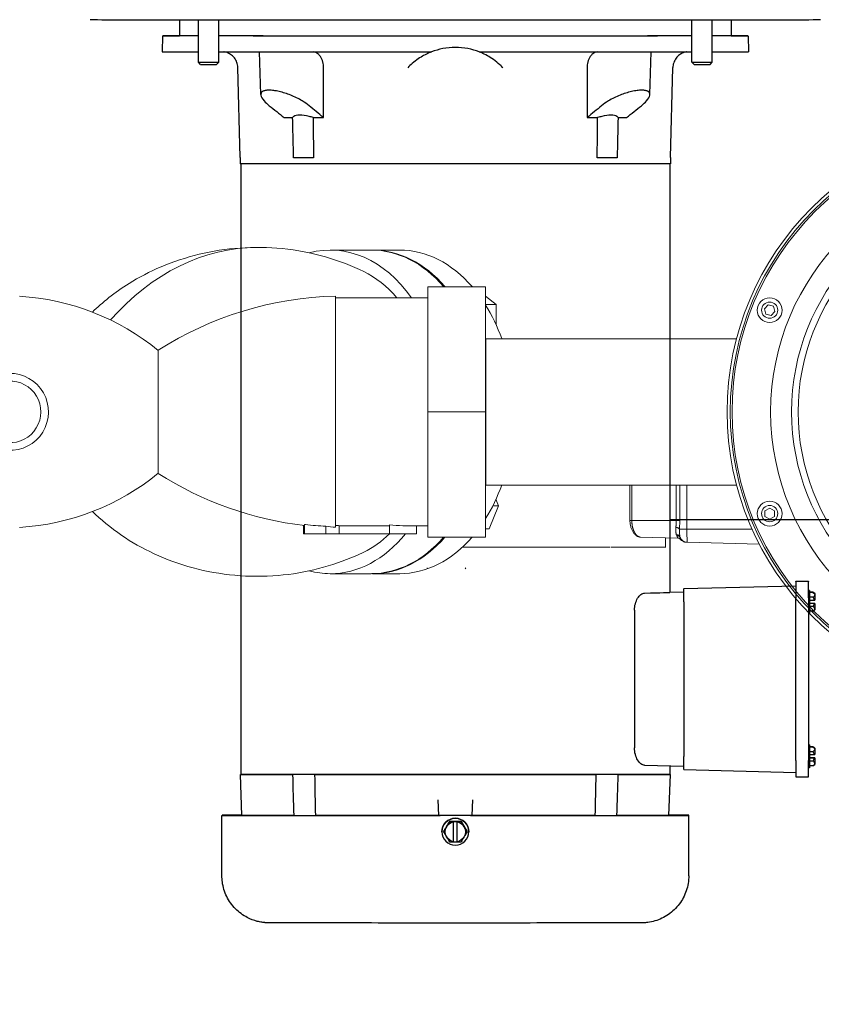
# Model space of a CAD drawing. Extents: x 1 to 669, y 0 to 417.
# Tile 76 of 256: x 67 to 79, y 341 to 357. Entities that reach past the tile are written whole.
import ezdxf

# ---------------------------------------------------------------- set-up
doc = ezdxf.new("R2010")
doc.units = 0
doc.header["$LTSCALE"] = 12
doc.header["$MEASUREMENT"] = 0
doc.linetypes.add('PHANTOM', pattern=[0.5, 0.25, -0.05, 0.05, -0.05, 0.05, -0.05])
doc.layers.get('0').update_dxf_attribs({"linetype": 'CONTINUOUS'})
doc.layers.add('D', color=2, linetype='CONTINUOUS')
doc.layers.add('X', color=1, linetype='CONTINUOUS')
doc.styles.get("Standard").update_dxf_attribs({"font": 'SIMPLEX.SHX', "width": 0.875})
doc.dimstyles.new('STANDARD$0', dxfattribs={"dimscale": 32, "dimtxt": 0.09375, "dimasz": 0.0625, "dimexe": 0.03125, "dimexo": 0.03125, "dimgap": 0.03125, "dimtad": 1, "dimtih": 1, "dimtoh": 1, "dimdec": 4, "dimzin": 12, "dimdsep": 46, "dimlunit": 5, "dimtxsty": 'Standard', "dimcen": -0.03125, "dimclrd": 256, "dimclre": 256, "dimclrt": 256, "dimadec": 0, "dimazin": 0, "dimtfac": 0.875, "dimtdec": 4, "dimtofl": 0, "dimtmove": 0, "dimatfit": 3, "dimfxl": 1, "dimtolj": 1, "dimtzin": 12, "dimlwd": 13, "dimlwe": 13, "dimarcsym": 0})

# ---------------------------------------------------------------- blocks, each defined once
blk = doc.blocks.new('*D66')
at = {"layer": 'D', "lineweight": 13, "transparency": 16777216}
for p, q in [((155.735, 359.401), (155.735, 291.826)), ((54.635, 355.706), (54.635, 291.826)), ((56.635, 292.826), (153.735, 292.826))]:
    blk.add_line(p, q, dxfattribs=at)
at = {"layer": 'D', "transparency": 16777216}
for points in [[(56.635, 293.159), (56.635, 292.493), (54.635, 292.826)], [(153.735, 293.159), (153.735, 292.493), (155.735, 292.826)]]:
    blk.add_solid(points, dxfattribs=at)
at = {"layer": 'D', "transparency": 16777216, "insert": (105.185, 295.326), "char_height": 3, "attachment_point": 5}
blk.add_mtext('\\A1;101{}{\\C2;%%p1}', dxfattribs=at)
blk = doc.blocks.new('GASTRAIN TOP')
at = {"layer": 'X', "lineweight": 0}
for p, q in [((-79.77, 372.681), (-80.4, 372.681)), ((-79.331, 372.681), (-79.75, 372.681)), ((-80.32, 368.411), (-80.32, 371.973)), ((-78.896, 372.117), (-78.007, 372.117)), ((-78.896, 370.189), (-78.896, 372.117)), ((-78.007, 370.189), (-78.007, 372.117)), ((-77.846, 371.842), (-78.007, 371.973)), ((-80.32, 368.438), (-80.32, 371.946)), ((-78.896, 371.946), (-80.32, 371.946)), ((-78.007, 371.842), (-77.846, 371.842)), ((-77.846, 371.53), (-77.846, 371.842)), ((-73.712, 371.777), (-73.653, 371.836)), ((-73.653, 371.836), (-73.572, 371.815)), ((-73.572, 371.815), (-73.55, 371.734)), ((-73.69, 371.696), (-73.712, 371.777)), ((-73.609, 371.674), (-73.69, 371.696)), ((-73.55, 371.734), (-73.609, 371.674)), ((-78.007, 371.316), (-78.002, 371.316)), ((-78.002, 371.316), (-78.002, 369.062)), ((-74.142, 371.316), (-78.002, 371.316)), ((-83.049, 370.189), (-83.049, 371.138)), ((-83.049, 369.24), (-83.049, 370.189)), ((-78.896, 370.189), (-78.007, 370.189)), ((-78.896, 368.261), (-78.896, 370.189)), ((-78.007, 368.261), (-78.007, 370.189)), ((-78.007, 369.062), (-78.002, 369.062)), ((-74.142, 369.062), (-78.002, 369.062)), ((-80.32, 368.787), (-80.32, 368.787)), ((-77.807, 368.742), (-77.848, 368.843)), ((-77.952, 368.386), (-77.807, 368.742)), ((-77.896, 368.742), (-77.807, 368.742)), ((-73.704, 368.664), (-73.631, 368.706)), ((-73.704, 368.58), (-73.704, 368.664)), ((-73.631, 368.706), (-73.558, 368.664)), ((-73.558, 368.664), (-73.558, 368.58)), ((-73.631, 368.538), (-73.704, 368.58)), ((-73.558, 368.58), (-73.631, 368.538)), ((-80.812, 368.313), (-80.812, 368.44)), ((-80.795, 368.313), (-80.795, 368.454)), ((-80.469, 368.313), (-80.469, 368.427)), ((-80.261, 368.436), (-79.49, 368.436)), ((-80.261, 368.313), (-80.261, 368.436)), ((-79.49, 368.313), (-79.49, 368.448)), ((-79.074, 368.313), (-79.074, 368.432)), ((-78.896, 368.432), (-79.074, 368.432)), ((-78.007, 368.386), (-77.952, 368.386)), ((-80.795, 368.313), (-80.812, 368.313)), ((-80.469, 368.313), (-80.795, 368.313)), ((-80.261, 368.313), (-80.469, 368.313)), ((-79.49, 368.313), (-80.261, 368.313)), ((-79.074, 368.313), (-79.49, 368.313)), ((-78.896, 368.261), (-78.007, 368.261)), ((-79.77, 367.697), (-80.4, 367.697)), ((-79.331, 367.697), (-79.75, 367.697))]:
    blk.add_line(p, q, dxfattribs=at)
at = {"layer": 'X', "linetype": 'Continuous', "lineweight": 15}
for p, q in [((-75.784, 369.062), (-75.784, 368.514)), ((-75.045, 368.244), (-75.622, 368.259)), ((-75.235, 368.104), (-75.235, 368.249)), ((-74.902, 368.18), (-73.792, 368.151)), ((-76.431, 368.104), (-78.366, 368.104)), ((-76.419, 368.104), (-76.431, 368.104)), ((-76.419, 368.104), (-76.087, 368.104)), ((-75.229, 368.104), (-76.071, 368.104))]:
    blk.add_line(p, q, dxfattribs=at)
at = {"layer": 'X', "linetype": 'PHANTOM', "lineweight": 0}
for p, q in [((-75.755, 369.062), (-75.755, 368.514)), ((-75.07, 368.514), (-75.07, 369.062)), ((-75.015, 369.062), (-75.015, 368.514)), ((-74.906, 369.062), (-74.906, 368.384)), ((-75.784, 368.514), (-75.755, 368.514)), ((-75.755, 368.514), (-75.07, 368.514)), ((-75.015, 368.514), (-75.07, 368.514)), ((-75.015, 368.514), (-75.019, 368.384)), ((-74.906, 368.384), (-75.019, 368.384)), ((-74.906, 368.384), (-73.904, 368.384)), ((-75.061, 368.281), (-75.068, 368.294))]:
    blk.add_line(p, q, dxfattribs=at)
at = {"layer": 'X', "lineweight": 0}
for centre, radius in [((-69.849, 370.189), 4.438), ((-69.849, 370.189), 4.39), ((-69.849, 370.189), 4.362), ((-69.819, 370.189), 3.797), ((-73.631, 371.755), 0.191), ((-73.631, 371.755), 0.125), ((-73.631, 368.622), 0.191), ((-73.631, 368.622), 0.125)]:
    blk.add_circle(centre, radius, dxfattribs=at)
for centre, radius, start, end in [((-69.819, 370.189), 3.475, 9.1545, 350.8455), ((-69.819, 370.189), 3.374, 11.4346, 348.5654), ((-85.405, 368.257), 3.718, 50.6977, 86.612), ((-80.182, 366.643), 5.332, 91.4907, 122.5349), ((-85.334, 370.189), 0.593, 266.8113, 91.1784), ((-85.334, 370.189), 0.475, 266.5087, 92.8078), ((-85.405, 372.121), 3.718, 273.388, 309.3023), ((-85.405, 372.121), 3.718, 273.388, 309.3023), ((-80.182, 373.735), 5.332, 237.4651, 263.3961)]:
    blk.add_arc(centre, radius, start, end, dxfattribs=at)
at = {"layer": 'X', "linetype": 'PHANTOM', "lineweight": 0}
for centre, radius, start, end in [((-75.071, 368.341), 0.067, 40.011, 94.6332), ((-72.501, 368.333), 2.405, 178.7866, 183.6446), ((-75.059, 368.245), 0.0499, 21.8291, 99.7867), ((-75.054, 368.23), 0.0514, 32.9067, 98.0451)]:
    blk.add_arc(centre, radius, start, end, dxfattribs=at)
at = {"layer": 'X', "linetype": 'Continuous', "lineweight": 15}
blk.add_arc((-74.899, 368.3), 0.12, 197.8242, 268.4958, dxfattribs=at)
at = {"layer": 'X', "lineweight": 0, "extrusion": (-2.53534e-16, -1.10257e-17, -1)}
blk.add_ellipse((-80.4, 370.189), major_axis=(0, 2.492), ratio=0.707107, start_param=-0.185779, end_param=0.787981, dxfattribs=at)
at = {"layer": 'X', "lineweight": 0, "extrusion": (-1.71954e-16, 1.37734e-17, -1)}
blk.add_ellipse((-81.525, 367.59), major_axis=(0, 5.132), ratio=0.707107, start_param=-0.672601, end_param=0, dxfattribs=at)
at = {"layer": 'X', "lineweight": 0, "extrusion": (-2.52052e-16, 3.93641e-31, -1)}
blk.add_ellipse((-79.77, 370.189), major_axis=(0, 2.492), ratio=0.707107, start_param=0, end_param=0.685963, dxfattribs=at)
at = {"layer": 'X', "lineweight": 0, "extrusion": (-2.52053e-16, -3.22253e-19, -1)}
blk.add_ellipse((-79.75, 370.189), major_axis=(0, 2.492), ratio=0.707107, start_param=-0.005714, end_param=0, dxfattribs=at)
at = {"layer": 'X', "lineweight": 0, "extrusion": (-2.52052e-16, -7.52966e-31, -1)}
blk.add_ellipse((-79.75, 370.189), major_axis=(0, 2.492), ratio=0.707107, start_param=0, end_param=0.685963, dxfattribs=at)
at = {"layer": 'X', "lineweight": 0}
for centre, major_axis, ratio, start_param, end_param in [((-79.331, 370.189), (0, 2.492), 0.707107, -0.685963, 0), ((-79.331, 370.189), (0, 2.492), 0.707107, -1.101363, -0.850351), ((-79.331, 370.189), (0, 2.492), 0.707107, -2.291242, -2.04023), ((-80.109, 370.515), (-2.387, -0.037), 0.884354, 1.406043, 1.468592), ((-80.054, 375.523), (0, -7.091), 0.868243, -0.043207, -0.033564), ((-79.074, 370.189), (-3.075, 0), 0.571429, 1.435346, 1.570796), ((-79.331, 370.189), (0, -2.492), 0.707107, 0, 0.685963)]:
    blk.add_ellipse(centre, major_axis=major_axis, ratio=ratio, start_param=start_param, end_param=end_param, dxfattribs=at)
at = {"layer": 'X', "lineweight": 0, "extrusion": (-2.82466e-16, 1.70123e-17, -1)}
blk.add_ellipse((-80.407, 370.189), major_axis=(0, 2.284), ratio=0.707107, start_param=0.329948, end_param=0.692643, dxfattribs=at)
at = {"layer": 'X', "lineweight": 0, "extrusion": (-1.77826e-16, 8.45488e-18, -1)}
blk.add_ellipse((-80.4, 370.189), major_axis=(0, -2.492), ratio=0.707107, start_param=-0.718259, end_param=0, dxfattribs=at)
at = {"layer": 'X', "lineweight": 0, "extrusion": (-1.91372e-16, 2.44536e-17, -1)}
blk.add_ellipse((-80.407, 370.189), major_axis=(0, -2.284), ratio=0.707107, start_param=-0.606619, end_param=-0.329948, dxfattribs=at)
at = {"layer": 'X', "lineweight": 0, "extrusion": (-1.77347e-16, 1.25108e-17, -1)}
for centre, end_param in [((-79.77, 370.189), 0), ((-79.75, 370.189), 0.005714)]:
    blk.add_ellipse(centre, major_axis=(0, -2.492), ratio=0.707107, start_param=-0.685963, end_param=end_param, dxfattribs=at)
at = {"layer": 'X', "lineweight": 0, "extrusion": (-2.52052e-16, -5.81938e-31, -1)}
blk.add_ellipse((-80.4, 370.189), major_axis=(0, -2.492), ratio=0.707107, start_param=0, end_param=0.185779, dxfattribs=at)
at = {"layer": 'X', "lineweight": 0}
for points, knots in [([(-79.883, 372.349), (-80.244, 372.524), (-80.68, 372.657), (-81.57, 372.746), (-82.016, 372.714), (-82.834, 372.516), (-83.201, 372.352), (-83.725, 372.026), (-83.912, 371.873), (-84.064, 371.725)], [2.8116444, 2.8116444, 2.8116444, 2.8116444, 3.0705538, 3.0705538, 3.310681, 3.310681, 3.5563599, 3.5563599, 3.7447274, 3.7447274, 3.7447274, 3.7447274]), ([(-84.064, 368.653), (-83.938, 368.53), (-83.787, 368.404), (-83.316, 368.085), (-82.943, 367.901), (-82.105, 367.676), (-81.647, 367.632), (-80.775, 367.705), (-80.364, 367.816), (-79.97, 367.988), (-79.926, 368.008), (-79.883, 368.029)], [5.6800506, 5.6800506, 5.6800506, 5.6800506, 5.8364054, 5.8364054, 6.0953148, 6.0953148, 6.3425575, 6.3425575, 6.5823226, 6.5823226, 6.6131335, 6.6131335, 6.6131335, 6.6131335]), ([(-80.795, 368.454), (-80.791, 368.454), (-80.787, 368.454), (-80.678, 368.441), (-80.572, 368.432), (-80.469, 368.427)], [-32.6955567, -32.6955567, -32.6955567, -32.6955567, -32.6679679, -32.6679679, -31.9055494, -31.9055494, -31.9055494, -31.9055494])]:
    blk.add_open_spline(points, degree=3, knots=knots, dxfattribs=at)
at = {"layer": 'X', "linetype": 'Continuous', "lineweight": 15}
for points, knots in [([(-75.783, 368.514), (-75.783, 368.504), (-75.783, 368.477), (-75.776, 368.433), (-75.762, 368.385), (-75.741, 368.343), (-75.715, 368.306), (-75.684, 368.279), (-75.652, 368.262), (-75.63, 368.261), (-75.622, 368.26)], [0, 0, 0, 0, 0.072823, 0.199637, 0.328978, 0.461999, 0.601021, 0.748441, 0.900785, 1, 1, 1, 1]), ([(-75.019, 368.384), (-75.019, 368.38), (-75.02, 368.352), (-75.02, 368.308), (-75.017, 368.277), (-75.013, 368.265), (-75.013, 368.263)], [0, 0, 0, 0, 0.084854, 0.542649, 0.936207, 1, 1, 1, 1]), ([(-75.041, 368.243), (-75.036, 368.243), (-75.027, 368.242), (-75.014, 368.235), (-75.005, 368.228), (-75.002, 368.224), (-75.001, 368.224)], [0, 0, 0, 0, 0.284194, 0.629686, 0.922897, 1, 1, 1, 1]), ([(-75.001, 368.224), (-75, 368.222), (-74.994, 368.214), (-74.979, 368.203), (-74.961, 368.192), (-74.944, 368.185), (-74.931, 368.182), (-74.922, 368.181), (-74.918, 368.181), (-74.916, 368.181), (-74.915, 368.181), (-74.913, 368.181), (-74.912, 368.18), (-74.911, 368.18), (-74.911, 368.18)], [0, 0, 0, 0, 0.046466, 0.230388, 0.389016, 0.52113, 0.623964, 0.693145, 0.718133, 0.736019, 0.757544, 0.795425, 0.892899, 1, 1, 1, 1]), ([(-74.911, 368.18), (-74.91, 368.18), (-74.907, 368.18), (-74.905, 368.18), (-74.903, 368.18)], [0, 0, 0, 0, 0.311173, 1, 1, 1, 1]), ([(-78.907, 367.786), (-78.907, 367.786), (-78.904, 367.781), (-78.902, 367.776), (-78.9, 367.772)], [0, 0, 0, 0, 0.05589, 1, 1, 1, 1]), ([(-78.321, 367.772), (-78.319, 367.775), (-78.317, 367.779), (-78.315, 367.784), (-78.314, 367.786), (-78.313, 367.786)], [0, 0, 0, 0, 0.601165, 0.944175, 1, 1, 1, 1])]:
    blk.add_open_spline(points, degree=3, knots=knots, dxfattribs=at)
at = {"layer": 'X', "linetype": 'PHANTOM', "lineweight": 0}
for points, knots in [([(-75.755, 368.514), (-75.754, 368.488), (-75.751, 368.438), (-75.732, 368.369), (-75.703, 368.311), (-75.664, 368.269), (-75.636, 368.262), (-75.622, 368.259)], [0, 0, 0, 0, 0.181703, 0.361756, 0.552342, 0.769106, 1, 1, 1, 1]), ([(-75.076, 368.408), (-75.074, 368.435), (-75.07, 368.469), (-75.07, 368.506), (-75.07, 368.514)], [0, 0, 0, 0, 0.776238, 1, 1, 1, 1]), ([(-75.068, 368.294), (-75.072, 368.311), (-75.079, 368.342), (-75.077, 368.387), (-75.076, 368.408)], [0, 0, 0, 0, 0.526224, 1, 1, 1, 1]), ([(-75.045, 368.244), (-75.046, 368.247), (-75.048, 368.251), (-75.058, 368.273), (-75.061, 368.281)], [0, 0, 0, 0, 0.641079, 1, 1, 1, 1]), ([(-75.008, 368.253), (-75.006, 368.245), (-75.002, 368.228), (-75.001, 368.225), (-75.001, 368.223)], [0, 0, 0, 0, 0.494809, 1, 1, 1, 1])]:
    blk.add_open_spline(points, degree=3, knots=knots, dxfattribs=at)

msp = doc.modelspace()

# ---------------------------------------------------------------- linework, layer by layer
msp.add_line((82.12056, 348.88787), (76.59465, 348.88787))
at = {"layer": 'X'}
for p, q in [((69.0394, 356.591), (69.0394, 356.34407)), ((69.3317, 355.93775), (69.3317, 356.59074)), ((69.6442, 355.93775), (69.6442, 356.5905)), ((76.93309, 355.93775), (76.93309, 356.5905)), ((77.24559, 355.93775), (77.24559, 356.59074)), ((77.5379, 356.591), (77.5379, 356.34407)), ((68.77935, 356.34407), (68.77293, 356.09907)), ((77.79794, 356.34407), (77.80436, 356.09907)), ((70.2907, 355.43885), (70.27349, 356.09627)), ((76.28659, 355.43885), (76.3038, 356.09627)), ((69.36475, 355.9047), (69.3317, 355.93775)), ((69.61115, 355.9047), (69.6442, 355.93775)), ((76.96614, 355.9047), (76.93309, 355.93775)), ((77.21254, 355.9047), (77.24559, 355.93775)), ((69.97472, 354.46907), (69.93841, 355.85562)), ((76.60257, 354.46907), (76.63888, 355.85562)), ((69.97472, 354.46907), (69.97472, 354.37507)), ((76.60257, 354.46907), (76.60257, 354.37507)), ((69.98265, 354.37488), (69.98265, 344.96908)), ((76.59465, 354.37488), (76.59465, 347.77299)), ((76.81092, 347.83031), (78.53392, 347.87543)), ((78.53392, 347.94006), (78.53392, 347.94309)), ((78.53392, 347.94309), (78.72692, 347.94309)), ((78.53392, 347.94006), (78.53392, 347.68985)), ((78.72692, 347.94309), (78.72692, 347.94006)), ((78.72692, 347.68985), (78.72692, 347.94006)), ((76.59465, 347.77429), (76.81092, 347.77995)), ((76.81092, 347.83031), (76.81092, 347.82739)), ((76.81092, 347.62645), (76.81092, 347.82739)), ((78.74542, 347.80354), (78.72692, 347.80354)), ((78.74542, 347.80062), (78.72692, 347.80062)), ((78.74542, 347.80354), (78.74542, 347.80354)), ((78.74542, 347.80354), (78.74542, 347.80062)), ((78.74542, 347.80062), (78.74542, 347.80062)), ((78.74542, 347.80062), (78.74542, 347.45262)), ((78.79744, 347.77387), (78.74542, 347.77387)), ((78.79744, 347.77095), (78.74542, 347.77095)), ((78.82442, 347.75454), (78.82442, 347.75162)), ((78.82442, 347.75162), (78.82442, 347.73482)), ((78.82442, 347.73482), (78.82442, 347.65351)), ((76.81092, 347.62645), (76.81092, 345.24645)), ((78.53392, 345.18285), (78.53392, 347.68985)), ((78.72692, 347.68985), (78.72692, 345.18285)), ((78.79744, 347.69868), (78.74542, 347.69868)), ((78.79744, 347.55434), (78.74542, 347.55434)), ((78.75042, 347.65351), (78.82106, 347.65351)), ((78.75042, 347.59951), (78.75042, 347.65351)), ((78.82106, 347.60264), (78.75042, 347.60264)), ((78.82106, 347.60243), (78.75042, 347.60243)), ((78.82106, 347.59972), (78.75042, 347.59972)), ((78.82106, 347.59951), (78.75042, 347.59951)), ((78.82442, 347.60264), (78.82442, 347.60243)), ((78.82442, 347.60243), (78.82442, 347.59972)), ((78.82442, 347.59972), (78.82442, 347.59951)), ((78.82442, 347.59951), (78.82442, 347.51831)), ((76.04818, 347.49656), (76.04818, 345.37656)), ((78.74542, 347.45262), (78.72692, 347.45262)), ((78.79744, 347.48228), (78.74542, 347.48228)), ((78.82442, 347.51831), (78.82442, 347.50162)), ((78.74542, 345.42354), (78.72692, 345.42354)), ((78.74542, 345.42062), (78.72692, 345.42062)), ((78.74542, 345.42354), (78.74542, 345.42354)), ((78.74542, 345.42354), (78.74542, 345.42062)), ((78.74542, 345.42062), (78.74542, 345.42062)), ((78.74542, 345.42062), (78.74542, 345.07262)), ((78.79744, 345.39387), (78.74542, 345.39387)), ((78.79744, 345.39095), (78.74542, 345.39095)), ((78.79744, 345.31868), (78.74542, 345.31868)), ((78.82442, 345.37454), (78.82442, 345.37162)), ((78.82442, 345.37162), (78.82442, 345.35482)), ((78.82442, 345.35482), (78.82442, 345.27351)), ((76.81092, 345.04585), (76.81092, 345.24645)), ((78.53392, 345.18285), (78.53392, 344.93306)), ((78.72692, 344.93306), (78.72692, 345.18285)), ((78.79744, 345.17434), (78.74542, 345.17434)), ((78.75042, 345.27351), (78.82106, 345.27351)), ((78.75042, 345.21951), (78.75042, 345.27351)), ((78.82106, 345.22264), (78.75042, 345.22264)), ((78.82106, 345.22243), (78.75042, 345.22243)), ((78.82106, 345.21972), (78.75042, 345.21972)), ((78.82106, 345.21951), (78.75042, 345.21951)), ((78.82442, 345.22264), (78.82442, 345.22244)), ((78.82442, 345.22244), (78.82442, 345.21972)), ((78.82442, 345.21972), (78.82442, 345.21951)), ((78.82442, 345.21951), (78.82442, 345.13831)), ((78.82442, 345.13831), (78.82442, 345.12162)), ((76.20332, 345.11211), (76.81092, 345.0962)), ((76.59465, 345.10187), (76.59465, 344.96908)), ((76.81092, 345.04585), (78.53392, 345.00073)), ((78.74542, 345.07262), (78.72692, 345.07262)), ((78.79744, 345.10228), (78.74542, 345.10228)), ((69.99879, 344.33908), (69.97679, 344.96908)), ((76.5785, 344.33908), (76.6005, 344.96908)), ((78.53392, 344.93306), (78.72692, 344.93306)), ((73.02126, 344.5797), (73.02976, 344.33633)), ((73.54753, 344.33633), (73.55603, 344.5797)), ((69.69275, 343.40908), (69.69275, 344.33908)), ((69.99408, 344.3402), (69.99875, 344.3402)), ((72.92578, 344.33612), (73.02999, 344.33627)), ((73.16413, 344.33633), (73.02976, 344.33633)), ((73.52133, 344.33629), (73.05597, 344.33629)), ((73.19858, 344.24227), (73.10851, 344.08627)), ((73.19858, 344.24223), (73.19858, 344.24227)), ((73.37871, 344.24227), (73.19858, 344.24227)), ((73.25865, 344.24226), (73.31865, 344.24226)), ((73.25865, 344.2422), (73.25865, 344.24226)), ((73.25865, 344.2422), (73.25865, 344.23928)), ((73.25865, 343.93311), (73.25865, 344.23928)), ((73.31865, 344.24226), (73.31865, 344.2422)), ((73.31865, 344.23928), (73.31865, 344.2422)), ((73.31865, 343.93311), (73.31865, 344.23928)), ((73.37871, 344.24227), (73.46878, 344.08627)), ((73.37871, 344.24223), (73.37871, 344.24227)), ((73.54753, 344.33633), (73.41316, 344.33633)), ((73.54731, 344.33627), (73.65151, 344.33612)), ((76.58321, 344.3402), (76.57854, 344.3402)), ((76.88455, 343.40908), (76.88455, 344.33908)), ((73.08165, 344.08627), (73.08165, 344.08629)), ((73.10851, 344.08623), (73.10851, 344.08627)), ((73.46878, 344.08623), (73.46878, 344.08627)), ((73.49565, 344.08627), (73.49565, 344.08629)), ((73.25865, 343.93311), (73.25865, 343.9302)), ((73.25865, 343.93026), (73.31865, 343.93026)), ((73.31865, 343.9302), (73.31865, 343.93311))]:
    msp.add_line(p, q, dxfattribs=at)
for centre, start, end in [((78.71442, 347.62954), 48.652223, 60.046647), ((78.71442, 347.62662), 48.652223, 60.046647), ((78.71442, 347.62662), 299.953353, 311.347777), ((78.71442, 345.24954), 48.652223, 60.046647), ((78.71442, 345.24662), 48.652223, 60.046647), ((78.71442, 345.24662), 299.953353, 311.347777)]:
    msp.add_arc(centre, 0.16651, start, end, dxfattribs=at)
for centre, major_axis, ratio, start_param, end_param in [((73.28865, 356.59407), (-5.625, 0), 0.00083443, 0, 3.14159265), ((73.28865, 356.09907), (-4.51571, 0), 0.00083443, -0.00002185, 0.50274641), ((73.28865, 356.09907), (4.51571, 0), 0.00083443, -2.50995182, -1.65270424), ((73.28865, 356.09907), (4.51571, 0), 0.00083443, -1.48888842, -0.63164084), ((73.28865, 356.09907), (4.51571, 0), 0.00083443, -0.50274641, 0.00002185), ((69.48795, 355.93775), (-0.15625, 0), 0.00083443, 0, 3.14075822), ((69.48795, 355.9047), (-0.1232, 0), 0.00083443, 0.00083443, 3.14075822), ((77.08934, 355.93775), (-0.15625, 0), 0.00083443, 0, 3.14075822), ((77.08934, 355.9047), (-0.1232, 0), 0.00083443, 0.00083443, 3.14075822), ((73.28865, 355.08768), (3.33013, 0), 0.00083443, -2.48536696, -2.42299513), ((73.28865, 355.08768), (3.33013, 0), 0.00083443, -2.28939385, -2.22702202), ((73.28865, 355.08768), (3.33013, 0), 0.00083443, -0.91457063, -0.8521988), ((73.28865, 355.08768), (3.33013, 0), 0.00083443, -0.71859753, -0.65622569), ((73.28865, 347.68641), (3.306, 0.08657), 0.00083386, -0.49143163, -0.00002184), ((78.71442, 347.62651), (0.11, 0), 0.99999965, 0.24798855, 0.71561258), ((78.71442, 347.62651), (0.11, 0), 0.99999965, -0.71561258, -0.24798855), ((78.71442, 347.51831), (0.11, 0), 0.49927719, 0, 0.71561258), ((78.71442, 347.62943), (0.11, 0), 0.99999965, -0.27350612, -0.24798929), ((78.71442, 347.65362), (0.1643, 0), 0.00083443, -0.86451738, -0.83727665), ((78.71442, 347.51831), (0.11, 0), 0.49927719, -0.71561258, 0), ((78.71442, 345.24651), (0.11, 0), 0.99999965, 0.24798855, 0.71561258), ((78.71442, 345.24651), (0.11, 0), 0.99999965, -0.71561258, -0.24798855), ((78.71442, 345.13831), (0.11, 0), 0.49927719, 0, 0.71561258), ((78.71442, 345.13831), (0.11, 0), 0.49927719, -0.71561258, 0), ((78.71442, 345.24943), (0.11, 0), 0.99999965, -0.27350612, -0.24798929), ((78.71442, 345.27362), (0.1643, 0), 0.00083443, -0.86451738, -0.83727665), ((73.28865, 344.96908), (-3.31186, 0), 0.00083443, -0.05948202, 0.71390298), ((73.28865, 344.96908), (3.31186, 0), 0.00083443, -2.2846993, -0.85689335), ((73.28865, 344.96908), (3.31186, 0), 0.00083443, -0.71390298, 0.05948202), ((73.28865, 344.33908), (-3.5959, 0), 0.00083443, -0.37160042, 1.45320788), ((69.99408, 344.34015), (-0.06, 0), 0.00083443, -1.57079633, -0.37160042), ((71.4537, 344.33755), (0.72486, 0), 0.00083443, -2.68231898, -2.03007), ((72.87382, 344.33615), (0.06, 0), 0.00083443, -1.68838477, -0.52359878), ((73.15355, 344.1643), (0.06, 0.10392), 0.00041722, -1.57151896, -0.72261688), ((73.28865, 344.2423), (0.12, 0), 0.00083443, -2.41969842, -1.82347658), ((73.28865, 344.2423), (0.12, 0), 0.00083443, -1.31811607, -0.72189424), ((73.70347, 344.33615), (0.06, 0), 0.00083443, -2.61799388, -1.45320788), ((73.28865, 344.33908), (3.5959, 0), 0.00083443, -1.45320788, 0.37160042), ((75.12359, 344.33755), (0.72486, 0), 0.00083443, -1.11152265, -0.45927368), ((76.58321, 344.34015), (0.06, 0), 0.00083443, 0.37160042, 1.57079633), ((73.15355, 344.1643), (0.06, 0.10392), 0.00041722, -2.42042105, -1.57151896), ((73.15355, 344.0083), (0.06, -0.10392), 0.00041722, -2.41897578, -1.57007369), ((73.15355, 344.0083), (0.06, -0.10392), 0.00041722, -1.57007369, -0.7211716), ((73.28865, 343.9303), (0.12, 0), 0.00083443, -2.41969842, -1.82347658), ((73.28865, 343.9303), (0.12, 0), 0.00083443, -1.31811607, -0.72189424)]:
    msp.add_ellipse(centre, major_axis=major_axis, ratio=ratio, start_param=start_param, end_param=end_param, dxfattribs=at)
at = {"layer": 'X', "extrusion": (2.20068e-16, 9.63198e-15, -1)}
msp.add_ellipse((73.28865, 356.34407), major_axis=(-4.5093, 0), ratio=0.00083443, start_param=-0.5001529, end_param=0.34126775, dxfattribs=at)
at = {"layer": 'X', "extrusion": (2.32734e-16, -2.53313e-14, -1)}
msp.add_ellipse((73.28865, 356.34407), major_axis=(-4.24925, 0), ratio=0.00083443, start_param=-0.37307453, end_param=0, dxfattribs=at)
at = {"layer": 'X', "extrusion": (2.33009e-16, -2.13843e-14, -1)}
msp.add_ellipse((73.28865, 356.34407), major_axis=(-4.24925, 0), ratio=0.00083443, start_param=-2.601515, end_param=-0.54007766, dxfattribs=at)
at = {"layer": 'X', "extrusion": (2.17186e-16, -4.36202e-14, -1)}
msp.add_ellipse((73.28865, 356.34407), major_axis=(-4.5093, 0), ratio=0.00083443, start_param=-2.51189902, end_param=-0.62969363, dxfattribs=at)
at = {"layer": 'X', "extrusion": (2.32009e-16, 9.87515e-14, -1)}
msp.add_ellipse((73.28865, 356.34407), major_axis=(4.5093, 0), ratio=0.00083443, start_param=-0.34126775, end_param=0.5001529, dxfattribs=at)
at = {"layer": 'X', "extrusion": (2.4301e-16, -5.76768e-27, -1)}
msp.add_ellipse((73.28865, 356.34407), major_axis=(4.24925, 0), ratio=0.00083443, start_param=0, end_param=0.37307453, dxfattribs=at)
at = {"layer": 'X', "extrusion": (1.87539e-16, 1.62791e-18, -1)}
msp.add_ellipse((73.58381, 449.22902), major_axis=(-1.29708, 149.39528), ratio=0.00792462, start_param=2.24602731, end_param=2.25262963, dxfattribs=at)
at = {"layer": 'X', "extrusion": (2.48701e-16, -5.58375e-14, -1)}
for centre, major_axis, start_param, end_param in [((71.1744, 354.46731), (-0.38393, 0), -1.38559973, -0.18519659), ((75.4029, 354.46731), (0.38393, 0), 0.18519659, 1.38559973)]:
    msp.add_ellipse(centre, major_axis=major_axis, ratio=0.00083443, start_param=start_param, end_param=end_param, dxfattribs=at)
at = {"layer": 'X', "extrusion": (2.4301e-16, 5.06668e-27, -1)}
msp.add_ellipse((73.28865, 354.37507), major_axis=(3.31393, 0), ratio=0.00083443, start_param=0, end_param=3.14159265, dxfattribs=at)
at = {"layer": 'X', "extrusion": (2.25592e-16, 5.78066e-17, -1)}
for centre, end_param in [((78.71442, 347.73774), -0.37687736), ((78.71442, 347.73482), 0), ((78.71442, 345.35774), -0.37687736), ((78.71442, 345.35482), 0)]:
    msp.add_ellipse(centre, major_axis=(0.11, 0), ratio=0.50072246, start_param=-0.71561258, end_param=end_param, dxfattribs=at)
at = {"layer": 'X', "extrusion": (1.77985e-16, -2.4918e-17, -1)}
for centre, ratio, start_param, end_param in [((78.71442, 347.73784), 0.49927715, -0.71561261, -0.7139394), ((78.71442, 345.35784), 0.49927718, -0.71561259, -0.71393937)]:
    msp.add_ellipse(centre, major_axis=(0.11, 0), ratio=ratio, start_param=start_param, end_param=end_param, dxfattribs=at)
at = {"layer": 'X', "extrusion": (1.77985e-16, -2.49181e-17, -1)}
for centre in [(78.71442, 347.73492), (78.71442, 345.35492)]:
    msp.add_ellipse(centre, major_axis=(0.11, 0), ratio=0.49927713, start_param=-0.71561263, end_param=-0.71393941, dxfattribs=at)
at = {"layer": 'X', "extrusion": (2.4301e-16, -3.27969e-31, -1)}
msp.add_ellipse((78.71442, 347.73482), major_axis=(0.11, 0), ratio=0.50072246, start_param=0, end_param=0.71561258, dxfattribs=at)
at = {"layer": 'X', "extrusion": (2.38152e-16, 2.26284e-14, -1)}
for centre in [(78.71442, 347.60254), (78.71442, 347.59962), (78.71442, 345.22254), (78.71442, 345.21962)]:
    msp.add_ellipse(centre, major_axis=(0.1643, 0), ratio=0.00083443, start_param=-0.86451738, end_param=-0.83727665, dxfattribs=at)
at = {"layer": 'X', "extrusion": (2.38578e-16, -1.48463e-14, -1)}
for centre in [(78.71442, 347.60254), (78.71442, 347.59962), (78.71442, 345.22254), (78.71442, 345.21962)]:
    msp.add_ellipse(centre, major_axis=(-0.1643, 0), ratio=0.00083443, start_param=-2.30431601, end_param=-2.27707527, dxfattribs=at)
at = {"layer": 'X', "extrusion": (2.4301e-16, 6.96412e-29, -1)}
msp.add_ellipse((78.71442, 345.35482), major_axis=(0.11, 0), ratio=0.50072246, start_param=0, end_param=0.71561258, dxfattribs=at)
at = {"layer": 'X', "extrusion": (2.4301e-16, 3.82655e-27, -1)}
msp.add_ellipse((73.28865, 344.96908), major_axis=(3.306, 0), ratio=0.00083443, start_param=0, end_param=3.14159265, dxfattribs=at)
at = {"layer": 'X', "extrusion": (2.65899e-16, 4.00166e-14, -1)}
for centre, start_param, end_param in [((71.4537, 344.96755), -1.10771785, -0.46307847), ((75.12359, 344.96755), -2.67851418, -2.0338748)]:
    msp.add_ellipse(centre, major_axis=(-0.74686, 0), ratio=0.00083443, start_param=start_param, end_param=end_param, dxfattribs=at)
at = {"layer": 'X', "extrusion": (1.90425e-16, -1.61492e-14, -1)}
for start_param, end_param in [(-0.71475109, -0.00002914), (-2.28554741, -1.6495689)]:
    msp.add_ellipse((73.28865, 344.33908), major_axis=(-3.28986, 0), ratio=0.00083443, start_param=start_param, end_param=end_param, dxfattribs=at)
at = {"layer": 'X', "extrusion": (2.35495e-16, -2.22775e-14, -1)}
msp.add_ellipse((73.28865, 344.33908), major_axis=(-3.28986, 0), ratio=0.00083443, start_param=-1.49202375, end_param=-0.85604524, dxfattribs=at)
at = {"layer": 'X', "extrusion": (2.58133e-16, -1.85683e-14, -1)}
msp.add_ellipse((73.05597, 344.33626), major_axis=(0.03, 0), ratio=0.00083443, start_param=-2.61799388, end_param=-1.57079633, dxfattribs=at)
at = {"layer": 'X', "extrusion": (2.4301e-16, -4.14694e-29, -1)}
msp.add_ellipse((73.28865, 344.08629), major_axis=(-0.207, 0), ratio=0.99999965, start_param=0, end_param=3.14159265, dxfattribs=at)
at = {"layer": 'X', "extrusion": (2.4301e-16, 2.43802e-31, -1)}
msp.add_ellipse((73.28865, 344.08627), major_axis=(-0.207, 0), ratio=0.99999965, start_param=-3.14159265, end_param=3.14159265, dxfattribs=at)
at = {"layer": 'X', "extrusion": (2.42991e-16, 4.94789e-20, -1)}
for major_axis in [(0.156, 0), (-0.156, 0)]:
    msp.add_ellipse((73.28865, 344.0862), major_axis=major_axis, ratio=0.99999965, start_param=-2.61799388, end_param=-1.76430952, dxfattribs=at)
at = {"layer": 'X', "extrusion": (2.44489e-16, 1.10972e-14, -1)}
msp.add_ellipse((73.28865, 344.33908), major_axis=(-3.28986, 0), ratio=0.00083443, start_param=-1.60865248, end_param=-1.53294018, dxfattribs=at)
at = {"layer": 'X', "extrusion": (2.43009e-16, 6.38026e-21, -1)}
for major_axis in [(0.156, 0), (-0.156, 0)]:
    msp.add_ellipse((73.28865, 344.0862), major_axis=major_axis, ratio=0.99999965, start_param=-1.37728313, end_param=-0.52359878, dxfattribs=at)
at = {"layer": 'X', "extrusion": (2.43042e-16, -1.03408e-25, -1)}
msp.add_ellipse((73.42375, 344.1643), major_axis=(-0.06, 0.10392), ratio=0.00041722, start_param=-1.57151896, end_param=-0.72261688, dxfattribs=at)
at = {"layer": 'X', "extrusion": (2.4301e-16, -1.37883e-25, -1)}
msp.add_ellipse((73.52133, 344.33626), major_axis=(0.03, 0), ratio=0.00083443, start_param=-1.57079633, end_param=-0.52359878, dxfattribs=at)
at = {"layer": 'X', "extrusion": (2.43009e-16, -8.48605e-18, -1)}
msp.add_ellipse((73.28865, 344.33908), major_axis=(3.28986, 0), ratio=0.00083443, start_param=0.00002914, end_param=0.71475109, dxfattribs=at)
at = {"layer": 'X', "extrusion": (2.42991e-16, -4.94789e-20, -1)}
for major_axis in [(-0.156, 0), (0.156, 0)]:
    msp.add_ellipse((73.28865, 344.0862), major_axis=major_axis, ratio=0.99999965, start_param=-0.52359878, end_param=0.52359878, dxfattribs=at)
at = {"layer": 'X', "extrusion": (2.18708e-14, 1.24386e-14, -1)}
msp.add_ellipse((73.42375, 344.1643), major_axis=(-0.06, 0.10392), ratio=0.00041722, start_param=-2.42042105, end_param=-1.57151896, dxfattribs=at)
at = {"layer": 'X', "extrusion": (-2.12179e-14, 1.24386e-14, -1)}
msp.add_ellipse((73.42375, 344.0083), major_axis=(-0.06, -0.10392), ratio=0.00041722, start_param=-2.41897578, end_param=-1.57007369, dxfattribs=at)
at = {"layer": 'X', "extrusion": (2.43042e-16, -1.71755e-26, -1)}
msp.add_ellipse((73.42375, 344.0083), major_axis=(-0.06, -0.10392), ratio=0.00041722, start_param=-1.57007369, end_param=-0.7211716, dxfattribs=at)
at = {"layer": 'X'}
for points, knots in [([(69.93841, 355.85562), (69.9377, 355.88263), (69.93249, 355.90988), (69.91403, 355.96016), (69.9007, 355.98389), (69.86766, 356.02544), (69.84754, 356.04378), (69.80316, 356.0728), (69.77817, 356.08389), (69.74765, 356.09203), (69.74232, 356.09326), (69.73198, 356.09531), (69.72688, 356.09614), (69.72235, 356.09676)], [0, 0, 0, 0, 0.081083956, 0.081083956, 0.160701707, 0.160701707, 0.240364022, 0.240364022, 0.319901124, 0.319901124, 0.336644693, 0.336644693, 0.35307359, 0.35307359, 0.35307359, 0.35307359]), ([(71.25859, 355.85339), (71.25861, 355.86693), (71.25784, 355.88134), (71.25415, 355.91194), (71.25091, 355.92805), (71.24312, 355.95651), (71.23784, 355.97149), (71.22514, 355.99943), (71.21771, 356.0124), (71.20263, 356.03424), (71.19359, 356.0451), (71.17403, 356.06383), (71.16352, 356.07169), (71.14341, 356.08354), (71.13196, 356.0886), (71.11378, 356.09371), (71.10724, 356.09498), (71.10083, 356.09578)], [-1.872247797, -1.872247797, -1.872247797, -1.872247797, -1.771424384, -1.771424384, -1.654173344, -1.654173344, -1.53660901, -1.53660901, -1.419044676, -1.419044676, -1.300875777, -1.300875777, -1.182706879, -1.182706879, -1.063898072, -1.063898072, -0.998537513, -0.998537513, -0.998537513, -0.998537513]), ([(72.9172, 356.09532), (72.91603, 356.09486), (72.91437, 356.09421), (72.90548, 356.09066), (72.89421, 356.08604), (72.861, 356.07147), (72.83205, 356.05785), (72.7491, 356.01205), (72.68585, 355.97071), (72.60087, 355.89666), (72.57825, 355.8749), (72.55726, 355.85289)], [-4.15723996, -4.15723996, -4.15723996, -4.15723996, -4.08836956, -4.08836956, -3.85943869, -3.85943869, -3.4572395, -3.4572395, -2.81924633, -2.81924633, -2.56662483, -2.56662483, -2.56662483, -2.56662483]), ([(73.6581, 356.09532), (73.60109, 356.11771), (73.54202, 356.13489), (73.41751, 356.15925), (73.35202, 356.16531), (73.22527, 356.16531), (73.15978, 356.15925), (73.03528, 356.13489), (72.9762, 356.11771), (72.91919, 356.09532)], [2.93666713, 2.93666713, 2.93666713, 2.93666713, 3.3773113, 3.3773113, 3.86022381, 3.86022381, 4.34313632, 4.34313632, 4.78378048, 4.78378048, 4.78378048, 4.78378048]), ([(74.02003, 355.85289), (74.00595, 355.86766), (73.99113, 355.88233), (73.90927, 355.95825), (73.83845, 356.00598), (73.74802, 356.05654), (73.71775, 356.07081), (73.68432, 356.0855), (73.6736, 356.08993), (73.66379, 356.09387), (73.66156, 356.09475), (73.66009, 356.09532)], [-3.03195782, -3.03195782, -3.03195782, -3.03195782, -2.88584432, -2.88584432, -2.26222291, -2.26222291, -1.88718887, -1.88718887, -1.6884655, -1.6884655, -1.60803736, -1.60803736, -1.60803736, -1.60803736]), ([(75.47647, 356.09578), (75.47005, 356.09498), (75.46352, 356.09371), (75.44533, 356.0886), (75.43388, 356.08354), (75.41377, 356.07169), (75.40326, 356.06383), (75.3837, 356.0451), (75.37466, 356.03424), (75.35958, 356.0124), (75.35215, 355.99943), (75.33945, 355.97149), (75.33417, 355.95651), (75.32638, 355.92805), (75.32314, 355.91194), (75.31946, 355.88134), (75.31868, 355.86693), (75.3187, 355.85339)], [-2.77862318, -2.77862318, -2.77862318, -2.77862318, -2.71326262, -2.71326262, -2.594453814, -2.594453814, -2.476284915, -2.476284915, -2.358116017, -2.358116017, -2.240551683, -2.240551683, -2.122987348, -2.122987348, -2.005736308, -2.005736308, -1.904912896, -1.904912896, -1.904912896, -1.904912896]), ([(76.85494, 356.09676), (76.85358, 356.09657), (76.85217, 356.09637), (76.84217, 356.09483), (76.83256, 356.09285), (76.80484, 356.08532), (76.78655, 356.07803), (76.75003, 356.0582), (76.73176, 356.04486), (76.69659, 356.01112), (76.68021, 355.98942), (76.6554, 355.94252), (76.64667, 355.91674), (76.64032, 355.87902), (76.63919, 355.86731), (76.63888, 355.85562)], [2.349075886, 2.349075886, 2.349075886, 2.349075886, 2.35398083, 2.35398083, 2.383323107, 2.383323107, 2.441456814, 2.441456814, 2.508161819, 2.508161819, 2.587710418, 2.587710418, 2.667349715, 2.667349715, 2.702456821, 2.702456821, 2.702456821, 2.702456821]), ([(71.03562, 355.2676), (71.00527, 355.29249), (70.96913, 355.31799), (70.87454, 355.37487), (70.81271, 355.40515), (70.69536, 355.45218), (70.63285, 355.47239), (70.54492, 355.49281), (70.51652, 355.49804), (70.46373, 355.50496), (70.43935, 355.50666), (70.39624, 355.5067), (70.37647, 355.50504), (70.34256, 355.49818), (70.32841, 355.49299), (70.29592, 355.47267), (70.28798, 355.45252), (70.29537, 355.40559), (70.31277, 355.37534), (70.36334, 355.3185), (70.39116, 355.293), (70.42222, 355.26811)], [-3.72912035, -3.72912035, -3.72912035, -3.72912035, -3.35960393, -3.35960393, -2.8591973, -2.8591973, -2.39460129, -2.39460129, -2.16230328, -2.16230328, -1.93000528, -1.93000528, -1.69770728, -1.69770728, -1.46540927, -1.46540927, -1.00081326, -1.00081326, -0.50040663, -0.50040663, -0.13089021, -0.13089021, -0.13089021, -0.13089021]), ([(76.15507, 355.26811), (76.18613, 355.293), (76.21396, 355.3185), (76.26452, 355.37534), (76.28192, 355.40559), (76.28931, 355.45252), (76.28137, 355.47267), (76.24888, 355.49299), (76.23473, 355.49818), (76.20082, 355.50504), (76.18106, 355.5067), (76.13794, 355.50666), (76.11356, 355.50496), (76.06077, 355.49804), (76.03237, 355.49281), (75.94444, 355.47239), (75.88194, 355.45218), (75.76458, 355.40515), (75.70275, 355.37487), (75.60816, 355.31799), (75.57202, 355.29249), (75.54167, 355.2676)], [-3.72912035, -3.72912035, -3.72912035, -3.72912035, -3.35960393, -3.35960393, -2.8591973, -2.8591973, -2.39460129, -2.39460129, -2.16230328, -2.16230328, -1.93000528, -1.93000528, -1.69770728, -1.69770728, -1.46540927, -1.46540927, -1.00081326, -1.00081326, -0.50040663, -0.50040663, -0.13089021, -0.13089021, -0.13089021, -0.13089021]), ([(71.09632, 355.08559), (71.07557, 355.09173), (71.05482, 355.09726), (70.9807, 355.11439), (70.93041, 355.12082), (70.85122, 355.12089), (70.81876, 355.11453), (70.79163, 355.09748), (70.78601, 355.09197), (70.78196, 355.08585)], [-2.35953566, -2.35953566, -2.35953566, -2.35953566, -2.1992157, -2.1992157, -1.77251118, -1.77251118, -1.34580666, -1.34580666, -1.1854867, -1.1854867, -1.1854867, -1.1854867]), ([(70.79703, 354.46725), (70.79375, 354.60167), (70.79047, 354.73608), (70.7872, 354.8705), (70.78545, 354.94228), (70.78371, 355.01407), (70.78196, 355.08585)], [0.0083344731, 0.0083344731, 0.0083344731, 0.0083344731, 0.0185808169, 0.0185808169, 0.0185808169, 0.0240528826, 0.0240528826, 0.0240528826, 0.0240528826]), ([(75.47359, 354.46699), (75.47519, 354.60141), (75.47679, 354.73582), (75.47839, 354.87024), (75.47925, 354.94202), (75.48011, 355.01381), (75.48097, 355.08559)], [0.0083344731, 0.0083344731, 0.0083344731, 0.0083344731, 0.0185808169, 0.0185808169, 0.0185808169, 0.0240528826, 0.0240528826, 0.0240528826, 0.0240528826]), ([(75.79533, 355.08585), (75.79128, 355.09197), (75.78566, 355.09748), (75.75853, 355.11453), (75.72608, 355.12089), (75.64688, 355.12082), (75.59659, 355.11439), (75.52247, 355.09726), (75.50173, 355.09173), (75.48097, 355.08559)], [-2.35953566, -2.35953566, -2.35953566, -2.35953566, -2.1992157, -2.1992157, -1.77251118, -1.77251118, -1.34580666, -1.34580666, -1.1854867, -1.1854867, -1.1854867, -1.1854867]), ([(76.04818, 347.49656), (76.04818, 347.53063), (76.05282, 347.56633), (76.07023, 347.6307), (76.08292, 347.65942), (76.11127, 347.70612), (76.12923, 347.72662), (76.16658, 347.75404), (76.18595, 347.76095), (76.20344, 347.76144)], [-4.32915008, -4.32915008, -4.32915008, -4.32915008, -4.06952122, -4.06952122, -3.80989236, -3.80989236, -3.52738624, -3.52738624, -3.24488012, -3.24488012, -3.24488012, -3.24488012]), ([(76.20332, 345.11211), (76.18586, 345.11257), (76.16654, 345.11943), (76.12923, 345.14671), (76.11127, 345.16716), (76.08292, 345.21378), (76.07023, 345.24247), (76.05282, 345.3068), (76.04818, 345.34249), (76.04818, 345.37656)], [-1.08363378, -1.08363378, -1.08363378, -1.08363378, -0.80176385, -0.80176385, -0.51925773, -0.51925773, -0.25962886, -0.25962886, 0, 0, 0, 0]), ([(76.88455, 343.40908), (76.88455, 343.33061), (76.87149, 343.25113), (76.82172, 343.10379), (76.78484, 343.03391), (76.6921, 342.91077), (76.63507, 342.856), (76.50828, 342.76827), (76.4369, 342.73421), (76.32671, 342.70189), (76.28916, 342.69404), (76.24088, 342.68775), (76.22935, 342.68654), (76.21207, 342.6851), (76.20571, 342.68467), (76.19516, 342.68406), (76.19085, 342.68386), (76.18417, 342.68359), (76.18164, 342.68351), (76.17586, 342.68333), (76.1734, 342.68328), (76.16605, 342.68313), (76.16283, 342.68309), (76.14879, 342.68293), (76.13701, 342.68286), (76.07005, 342.68254), (75.97881, 342.68231), (75.70847, 342.68186), (75.5184, 342.68165), (75.07614, 342.68129), (74.8201, 342.68114), (74.27134, 342.68091), (73.97181, 342.68084), (73.36716, 342.68077), (73.0545, 342.68078), (72.4552, 342.68087), (72.1611, 342.68096), (71.62787, 342.68121), (71.38213, 342.68137), (70.96898, 342.68174), (70.79649, 342.68196), (70.54492, 342.68243), (70.46549, 342.68265), (70.42313, 342.68299), (70.41888, 342.68303), (70.4107, 342.68315), (70.40757, 342.68317), (70.3982, 342.68343), (70.39602, 342.68349), (70.38998, 342.68371), (70.38582, 342.68388), (70.37493, 342.68446), (70.36801, 342.68489), (70.35452, 342.68598), (70.34802, 342.68658), (70.3305, 342.68846), (70.31923, 342.68992), (70.28424, 342.69532), (70.26038, 342.70022), (70.18397, 342.71998), (70.13218, 342.73985), (70.01627, 342.80015), (69.95374, 342.84644), (69.84656, 342.95565), (69.80088, 343.02019), (69.73297, 343.15863), (69.70991, 343.23425), (69.69499, 343.34323), (69.69275, 343.37619), (69.69275, 343.40908)], [0, 0, 0, 0, 0.23540641, 0.23540641, 0.46656011, 0.46656011, 0.6978654, 0.6978654, 0.92914484, 0.92914484, 1.04267462, 1.04267462, 1.07801823, 1.07801823, 1.10027717, 1.10027717, 1.1221893, 1.1221893, 1.14377407, 1.14377407, 1.18150425, 1.18150425, 1.27538855, 1.27538855, 1.55690775, 1.55690775, 2.41005852, 2.41005852, 3.34832483, 3.34832483, 4.26417939, 4.26417939, 5.17938699, 5.17938699, 6.09431372, 6.09431372, 7.00918848, 7.00918848, 7.92414399, 7.92414399, 8.83944301, 8.83944301, 9.75612372, 9.75612372, 9.87616682, 9.87616682, 9.96627174, 9.96627174, 9.98831612, 9.98831612, 10.01312089, 10.01312089, 10.03807905, 10.03807905, 10.05871706, 10.05871706, 10.09313023, 10.09313023, 10.16599731, 10.16599731, 10.33023993, 10.33023993, 10.55801679, 10.55801679, 10.78930857, 10.78930857, 11.02060516, 11.02060516, 11.119271, 11.119271, 11.119271, 11.119271])]:
    msp.add_open_spline(points, degree=3, knots=knots, dxfattribs=at)
for points in [[(71.25683, 355.08548), (71.25741, 355.34145), (71.258, 355.59742), (71.25859, 355.85339)], [(70.42222, 355.26811), (70.4982, 355.20738), (70.57419, 355.14667), (70.65018, 355.08599)], [(71.25683, 355.08548), (71.18308, 355.14616), (71.10935, 355.20687), (71.03562, 355.2676)], [(75.54167, 355.2676), (75.46794, 355.20687), (75.39421, 355.14616), (75.32046, 355.08548)], [(75.92711, 355.08599), (76.00311, 355.14667), (76.07909, 355.20738), (76.15507, 355.26811)], [(71.09632, 355.08559), (71.09879, 354.87939), (71.10125, 354.67319), (71.1037, 354.46699)], [(75.79533, 355.08585), (75.79032, 354.87965), (75.78529, 354.67345), (75.78026, 354.46725)], [(70.80396, 344.33728), (70.7978, 344.54727), (70.79165, 344.75727), (70.7855, 344.96727)], [(71.12008, 344.96699), (71.12418, 344.75699), (71.12828, 344.547), (71.13238, 344.337)], [(75.44491, 344.337), (75.44901, 344.547), (75.45311, 344.75699), (75.45721, 344.96699)], [(75.79179, 344.96727), (75.78564, 344.75727), (75.77949, 344.54727), (75.77333, 344.33728)]]:
    msp.add_open_spline(points, degree=3, dxfattribs=at)

# ---------------------------------------------------------------- block references
msp.add_blockref('GASTRAIN TOP', (151.76205, -19.63606))

# ---------------------------------------------------------------- dimensions: what is measured, and where the dimension line sits
at = {"layer": 'D'}
dim = msp.add_linear_dim(base=(155.73497, 292.82615), p1=(54.63525, 356.70607), p2=(155.73497, 360.40088), text='<>{}{\\C2;%%p1}', dimstyle='STANDARD$0', override={"dimdec": 0, "dimtp": 1, "dimtm": 1, "dimarcsym": 1}, dxfattribs=at)
dim.commit()
dim.dimension.update_dxf_attribs({"geometry": '*D66', "text_midpoint": (105.18511, 295.32615)})

doc.saveas('drawing.dxf')
